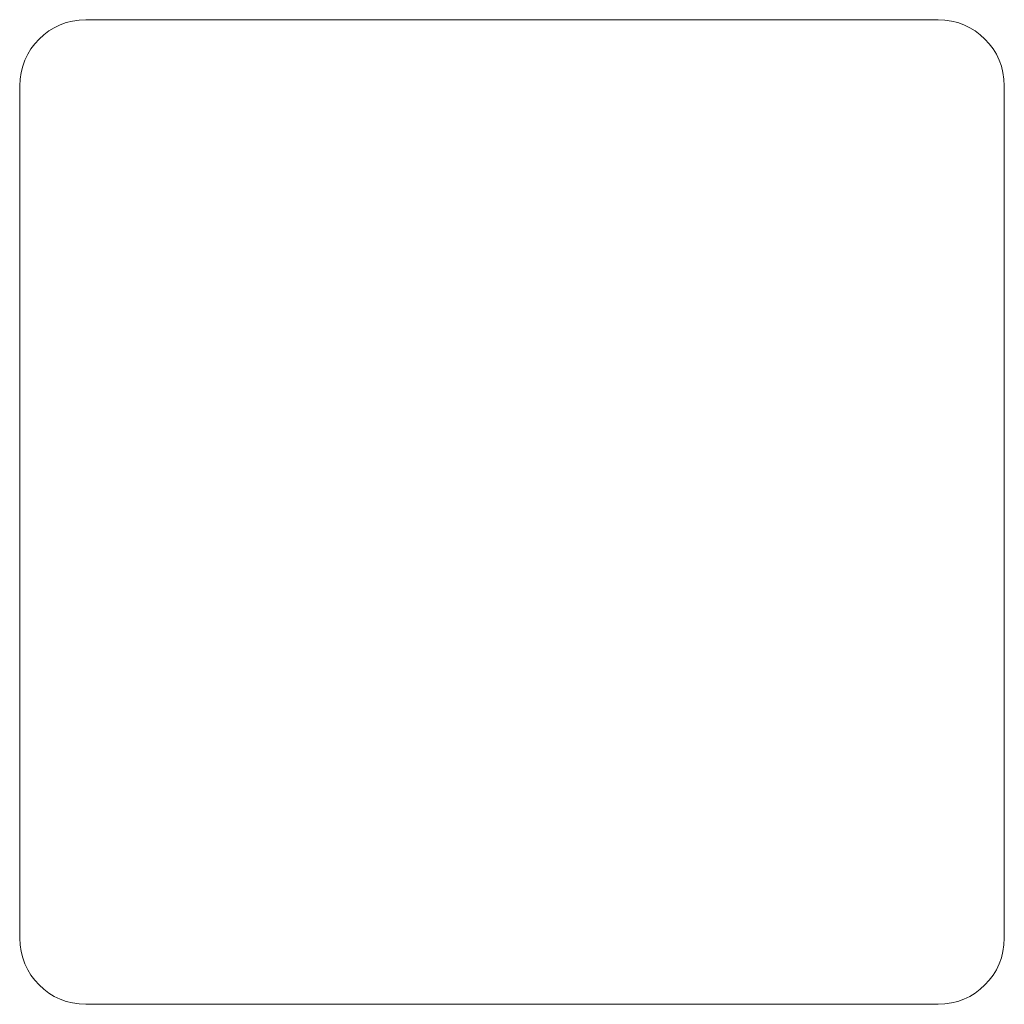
# Model space of a CAD drawing. Header units: millimetres. Extents: x -22.7 to 36.9, y -40.3 to 19.3.
import ezdxf

# ---------------------------------------------------------------- set-up
doc = ezdxf.new("R2010")
doc.units = ezdxf.units.MM

msp = doc.modelspace()

# ---------------------------------------------------------------- linework, layer by layer
at = {"color": 7, "linetype": 'Continuous', "lineweight": 15}
for p, q in [((-18.667, 19.306), (32.933, 19.306)), ((-22.667, -36.294), (-22.667, 15.306)), ((36.933, 15.306), (36.933, -36.294)), ((32.933, -40.294), (-18.667, -40.294))]:
    msp.add_line(p, q, dxfattribs=at)
for centre, start, end in [((-18.667, 15.306), 90, 180), ((32.933, 15.306), 0, 90), ((-18.667, -36.294), 180, 270), ((32.933, -36.294), 270, 0)]:
    msp.add_arc(centre, 4, start, end, dxfattribs=at)

doc.saveas('drawing.dxf')
